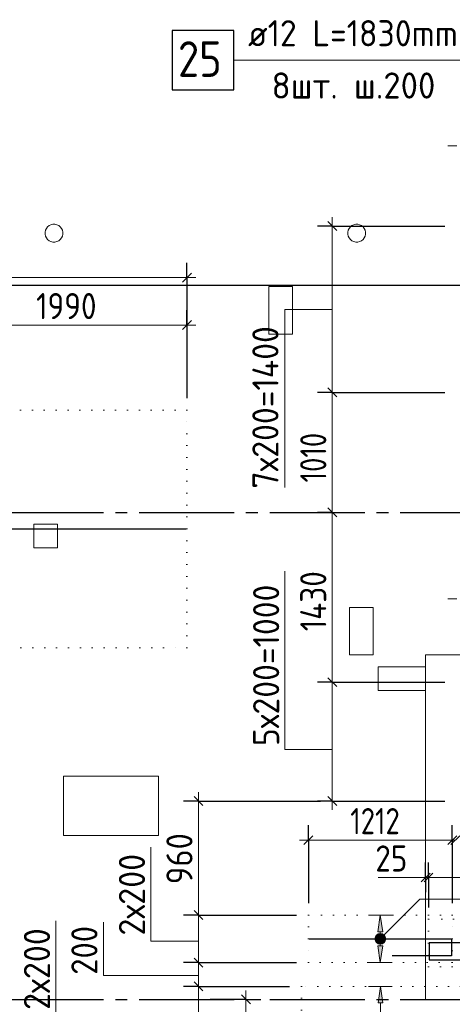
# Model space of a CAD drawing. Header units: millimetres. Extents: x 0 to 59400, y 0 to 42000.
# Tile 14 of 28: x 20394 to 24038, y 28741 to 37029. Entities that reach past the tile are written whole.
import ezdxf

# ---------------------------------------------------------------- set-up
doc = ezdxf.new("R2010")
doc.units = ezdxf.units.MM
doc.linetypes.add('______5', pattern=[1100, 800, -100, 100, -100])
doc.linetypes.add('______9', pattern=[100, 0, -100])
for name, color, linetype, lineweight in [('Standard', 7, 'Continuous', 25), ('ДОП Верх по Х', 7, 'Continuous', 18), ('ЖБ Перекрытие верхний уровень_1', 7, 'Continuous', 18), ('ЖБ Перекрытие нижний уровень с отделкой', 7, 'Continuous', 13), ('Позиционная метка номер позиции', 7, 'Continuous', 13), ('Примечания', 7, 'Continuous', 13), ('Размерная линия_ общее', 7, 'Continuous', 13)]:
    doc.layers.add(name, color=color, linetype=linetype, lineweight=lineweight)
doc.layers.add('Оси', color=7, linetype='______5', lineweight=13, true_color=0x656565)
doc.styles.add('ISOCPEUR', font='txt')

msp = doc.modelspace()

# ---------------------------------------------------------------- hatches: boundary and pattern name
at = {"layer": 'ДОП Верх по Х', "linetype": 'Continuous', "lineweight": 13, "transparency": 33554687}
for points in [[(23451.7, 29352), (23431.7, 29492), (23411.7, 29352)], [(23452.7, 28752), (23432.7, 28892), (23412.7, 28752)]]:
    msp.add_hatch(color=7, dxfattribs=at).paths.add_polyline_path(points)
msp.add_hatch(color=7, dxfattribs=at).paths.add_polyline_path([(23451.7, 29232), (23431.7, 29092), (23411.7, 29232)], flags=16)
at = {"layer": 'Позиционная метка номер позиции', "linetype": 'Continuous', "lineweight": 13, "transparency": 33554687}
for points in [[(23388.5, 29303.5), (23463.5, 29260.2), (23399.9, 29323.8)], [(23388.5, 29280.5), (23443.2, 29248.7), (23388.5, 29303.5)], [(23388.5, 29303.5), (23443.2, 29248.7), (23463.5, 29260.2)], [(23420.3, 29248.7), (23388.5, 29280.5), (23399.9, 29260.2)], [(23388.5, 29280.5), (23420.3, 29248.7), (23443.2, 29248.7)], [(23399.9, 29323.8), (23475, 29280.5), (23420.3, 29335.3)], [(23399.9, 29323.8), (23463.5, 29260.2), (23475, 29280.5)], [(23420.3, 29335.3), (23475, 29280.5), (23475, 29303.5)], [(23420.3, 29335.3), (23475, 29303.5), (23443.2, 29335.3)], [(23443.2, 29335.3), (23475, 29303.5), (23463.5, 29323.8)]]:
    msp.add_hatch(color=7, dxfattribs=at).paths.add_polyline_path(points)

# ---------------------------------------------------------------- linework, layer by layer
at = {"layer": 'Standard', "color": 254, "linetype": 'Continuous', "lineweight": 25, "true_color": 0xc4c4ff, "transparency": 33554687}
msp.add_lwpolyline([(6737.7, 19786), (54971.6, 19786), (54971.6, 34792), (6737.7, 34792), (6737.7, 19786)], dxfattribs=at)
at = {"layer": 'ДОП Верх по Х', "color": 7, "linetype": 'Continuous', "lineweight": 25, "transparency": 33554687}
msp.add_line((17909.7, 32742), (21795.7, 32742), dxfattribs=at)
at = {"layer": 'ДОП Верх по Х', "color": 251, "linetype": 'Continuous', "lineweight": 13, "true_color": 0x494949, "transparency": 33554687}
for p, q in [((23431.7, 29492), (23331.7, 29492)), ((23431.7, 29492), (23411.7, 29352)), ((23451.7, 29352), (23431.7, 29492)), ((23431.7, 29492), (23531.7, 29492)), ((23431.7, 29492), (23431.7, 29492)), ((23411.7, 29352), (23451.7, 29352)), ((23431.7, 29232), (23431.7, 29352)), ((23431.7, 29092), (23411.7, 29232)), ((23411.7, 29232), (23451.7, 29232)), ((23451.7, 29232), (23431.7, 29092)), ((23431.7, 29092), (23331.7, 29092)), ((23431.7, 29092), (23531.7, 29092)), ((23431.7, 29092), (23431.7, 29092)), ((23432.7, 28892), (23332.7, 28892)), ((23432.7, 28892), (23412.7, 28752)), ((23452.7, 28752), (23432.7, 28892)), ((23432.7, 28892), (23532.7, 28892)), ((23432.7, 28892), (23432.7, 28892)), ((23412.7, 28752), (23452.7, 28752)), ((23432.7, 28632), (23432.7, 28752))]:
    msp.add_line(p, q, dxfattribs=at)
at = {"layer": 'ДОП Верх по Х', "color": 7, "linetype": 'Continuous', "lineweight": 25, "transparency": 33554687}
for points in [[(21677.4, 36438), (22197.4, 36438), (22197.4, 36938), (21677.4, 36938), (21677.4, 36438)], [(22831.7, 29292), (24031.7, 29292), (24031.7, 29150), (23531.7, 29150)], [(25043.7, 29257), (23843.7, 29257), (23843.7, 29115), (24343.7, 29115)]]:
    msp.add_lwpolyline(points, dxfattribs=at)
at = {"layer": 'ЖБ Перекрытие верхний уровень_1', "color": 7, "linetype": 'Continuous', "lineweight": 18, "transparency": 33554687}
for p, q in [((20611.6, 35256.9), (20607.9, 35240.4)), ((20607.9, 35240.4), (20607.9, 35223.6)), ((20619, 35272.1), (20611.6, 35256.9)), ((20629.5, 35285.3), (20619, 35272.1)), ((20642.7, 35295.8), (20629.5, 35285.3)), ((20657.9, 35303.1), (20642.7, 35295.8)), ((20674.3, 35306.8), (20657.9, 35303.1)), ((20691.2, 35306.8), (20674.3, 35306.8)), ((20707.6, 35303.1), (20691.2, 35306.8)), ((20722.8, 35295.8), (20707.6, 35303.1)), ((20736, 35285.3), (20722.8, 35295.8)), ((20746.5, 35272.1), (20736, 35285.3)), ((20753.8, 35256.9), (20746.5, 35272.1)), ((20757.6, 35240.4), (20753.8, 35256.9)), ((20757.6, 35223.6), (20757.6, 35240.4)), ((23161.6, 35256.9), (23157.9, 35240.4)), ((23157.9, 35240.4), (23157.9, 35223.6)), ((23169, 35272.1), (23161.6, 35256.9)), ((23179.5, 35285.3), (23169, 35272.1)), ((23192.7, 35295.8), (23179.5, 35285.3)), ((23207.9, 35303.1), (23192.7, 35295.8)), ((23224.3, 35306.8), (23207.9, 35303.1)), ((23241.2, 35306.8), (23224.3, 35306.8)), ((23257.6, 35303.1), (23241.2, 35306.8)), ((23272.8, 35295.8), (23257.6, 35303.1)), ((23286, 35285.3), (23272.8, 35295.8)), ((23296.5, 35272.1), (23286, 35285.3)), ((23303.8, 35256.9), (23296.5, 35272.1)), ((23307.6, 35240.4), (23303.8, 35256.9)), ((23307.6, 35223.6), (23307.6, 35240.4)), ((20607.9, 35223.6), (20611.6, 35207.1)), ((20611.6, 35207.1), (20619, 35191.9)), ((20619, 35191.9), (20629.5, 35178.7)), ((20629.5, 35178.7), (20642.7, 35168.2)), ((20642.7, 35168.2), (20657.9, 35160.9)), ((20657.9, 35160.9), (20674.3, 35157.2)), ((20674.3, 35157.2), (20691.2, 35157.2)), ((20691.2, 35157.2), (20707.6, 35160.9)), ((20707.6, 35160.9), (20722.8, 35168.2)), ((20722.8, 35168.2), (20736, 35178.7)), ((20736, 35178.7), (20746.5, 35191.9)), ((20746.5, 35191.9), (20753.8, 35207.1)), ((20753.8, 35207.1), (20757.6, 35223.6)), ((23157.9, 35223.6), (23161.6, 35207.1)), ((23161.6, 35207.1), (23169, 35191.9)), ((23169, 35191.9), (23179.5, 35178.7)), ((23179.5, 35178.7), (23192.7, 35168.2)), ((23192.7, 35168.2), (23207.9, 35160.9)), ((23207.9, 35160.9), (23224.3, 35157.2)), ((23224.3, 35157.2), (23241.2, 35157.2)), ((23241.2, 35157.2), (23257.6, 35160.9)), ((23257.6, 35160.9), (23272.8, 35168.2)), ((23272.8, 35168.2), (23286, 35178.7)), ((23286, 35178.7), (23296.5, 35191.9)), ((23296.5, 35191.9), (23303.8, 35207.1)), ((23303.8, 35207.1), (23307.6, 35223.6)), ((22692.7, 34782), (22492.7, 34782)), ((22492.7, 34782), (22492.7, 34382)), ((22692.7, 34382), (22692.7, 34782)), ((22492.7, 34382), (22692.7, 34382)), ((20712.7, 32782), (20512.7, 32782)), ((20512.7, 32782), (20512.7, 32582)), ((20712.7, 32582), (20712.7, 32782)), ((20512.7, 32582), (20712.7, 32582)), ((23372.7, 32082), (23172.7, 32082)), ((23172.7, 32082), (23172.7, 31682)), ((23372.7, 31682), (23372.7, 32082)), ((23172.7, 31682), (23372.7, 31682)), ((23812.7, 31582), (23412.7, 31582)), ((23412.7, 31582), (23412.7, 31382)), ((23812.7, 31382), (23812.7, 31582)), ((23412.7, 31382), (23812.7, 31382)), ((21562.7, 30662), (20762.7, 30662)), ((20762.7, 30662), (20762.7, 30162)), ((21562.7, 30162), (21562.7, 30662)), ((20762.7, 30162), (21562.7, 30162))]:
    msp.add_line(p, q, dxfattribs=at)
at = {"layer": 'ЖБ Перекрытие нижний уровень с отделкой', "color": 7, "linetype": 'Continuous', "lineweight": 13, "transparency": 33554687}
for p, q in [((23812.7, 31682), (23812.7, 28782)), ((25312.7, 31682), (23812.7, 31682)), ((23812.7, 28782), (25312.7, 28782))]:
    msp.add_line(p, q, dxfattribs=at)
at = {"layer": 'Оси', "color": 8, "linetype": '______5', "lineweight": -3, "transparency": 33554687}
for p, q in [((3800, 32882), (27445.3, 32882)), ((3800, 28782), (38610, 28782))]:
    msp.add_line(p, q, dxfattribs=at)
at = {"layer": 'Позиционная метка номер позиции', "color": 251, "linetype": 'Continuous', "lineweight": 13, "true_color": 0x656565, "transparency": 33554687}
msp.add_line((23412.7, 29808.5), (23812.7, 29808.5), dxfattribs=at)
at = {"layer": 'Позиционная метка номер позиции', "color": 7, "linetype": 'Continuous', "lineweight": 13, "transparency": 33554687}
for p, q in [((23399.9, 29323.8), (23399.9, 29323.8)), ((23399.9, 29260.2), (23399.9, 29260.2)), ((23463.5, 29323.8), (23463.5, 29323.8)), ((23463.5, 29260.2), (23463.5, 29260.2))]:
    msp.add_line(p, q, dxfattribs=at)
for points in [[(24681.7, 34692), (24348.4, 35025.3), (24348.4, 36688), (22197.4, 36688)], [(23431.7, 29292), (23765.1, 29625.3), (25976.1, 29625.3)]]:
    msp.add_lwpolyline(points, dxfattribs=at)
at = {"layer": 'Позиционная метка номер позиции', "color": 251, "linetype": 'Continuous', "lineweight": 13, "true_color": 0x656565, "transparency": 33554687}
for points in [[(23026.9, 34591), (22626.9, 34591), (22626.9, 33091)], [(23026.9, 30885.7), (22626.9, 30885.7), (22626.9, 32385.7)], [(21900, 29273.1), (21500, 29273.1), (21500, 30063.1)], [(21900, 28653.1), (20700, 28653.1), (20700, 29443.1)], [(21900, 28983.1), (21100, 28983.1), (21100, 29433.1)]]:
    msp.add_lwpolyline(points, dxfattribs=at)
at = {"layer": 'Позиционная метка номер позиции', "color": 7, "linetype": 'Continuous', "lineweight": 13, "transparency": 33554687}
msp.add_circle((23431.7, 29292), 45, dxfattribs=at)
at = {"layer": 'Примечания', "color": 7, "linetype": '______9', "lineweight": 13, "transparency": 33554687}
for p, q in [((21802.7, 33742), (17902.7, 33742)), ((21802.7, 31742), (21802.7, 33742)), ((17902.7, 31742), (21802.7, 31742)), ((22825.7, 29492), (22825.7, 29092)), ((24037.7, 29492), (22825.7, 29492)), ((23837.7, 29457), (23837.7, 29057)), ((25049.7, 29457), (23837.7, 29457)), ((24037.7, 29092), (24037.7, 29492)), ((22825.7, 29092), (24037.7, 29092)), ((23837.7, 29057), (25049.7, 29057)), ((22767.7, 28892), (22767.7, 28492)), ((25107.7, 28892), (22767.7, 28892))]:
    msp.add_line(p, q, dxfattribs=at)
at = {"layer": 'Размерная линия_ общее', "color": 251, "linetype": 'Continuous', "lineweight": 13, "true_color": 0x656565, "transparency": 33554687}
for p, q in [((24075.7, 35967.9), (24000.7, 35967.9)), ((23026.9, 35292), (23026.9, 35367)), ((23026.9, 35292), (23026.9, 33892)), ((17902.7, 34858.3), (21802.7, 34858.3)), ((21802.7, 34858.3), (21877.7, 34858.3)), ((21802.7, 34458.3), (19812.7, 34458.3)), ((21802.7, 34458.3), (21877.7, 34458.3)), ((23026.9, 32882), (23026.9, 31452.5)), ((24075.7, 32155.4), (24000.7, 32155.4)), ((23026.9, 31452.5), (23026.9, 30452)), ((21900, 30452), (21900, 30527)), ((23026.9, 30452), (23026.9, 30377)), ((22825.7, 30122.8), (22750.7, 30122.8)), ((22825.7, 30122.8), (24037.7, 30122.8)), ((24037.7, 30122.8), (24062.7, 30122.8)), ((23812.7, 29808.5), (23737.7, 29808.5)), ((23812.7, 29808.5), (23837.7, 29808.5)), ((23837.7, 29808.5), (25049.7, 29808.5)), ((21900, 29492), (21900, 29092)), ((21900, 29092), (21900, 28892)), ((21900, 28892), (21900, 28492)), ((22300, 28782), (22300, 28857)), ((22300, 28492), (22300, 28782))]:
    msp.add_line(p, q, dxfattribs=at)
at = {"layer": 'Размерная линия_ общее', "color": 251, "linetype": 'Continuous', "lineweight": 25, "true_color": 0x656565, "transparency": 33554687}
for p, q in [((22989.4, 35329.5), (23064.4, 35254.5)), ((21765.2, 34820.8), (21840.2, 34895.8)), ((21840.2, 34495.8), (21765.2, 34420.8)), ((22989.4, 33929.5), (23064.4, 33854.5)), ((22989.4, 32919.5), (23064.4, 32844.5)), ((22989.4, 31490), (23064.4, 31415)), ((21862.5, 30489.5), (21937.5, 30414.5)), ((22989.4, 30489.5), (23064.4, 30414.5)), ((22788.2, 30085.3), (22863.2, 30160.3)), ((24000.2, 30085.3), (24075.2, 30160.3)), ((24025.2, 30085.3), (24100.2, 30160.3)), ((23775.2, 29771), (23850.2, 29846)), ((23800.2, 29771), (23875.2, 29846)), ((21862.5, 29529.5), (21937.5, 29454.5)), ((21862.5, 29129.5), (21937.5, 29054.5)), ((21862.5, 28929.5), (21937.5, 28854.5)), ((22337.5, 28744.5), (22262.5, 28819.5))]:
    msp.add_line(p, q, dxfattribs=at)
at = {"layer": 'Размерная линия_ общее', "color": 251, "linetype": 'Continuous', "lineweight": -3, "true_color": 0x656565, "transparency": 33554687}
for p, q in [((23026.9, 35292), (22901.9, 35292)), ((23026.9, 35292), (23151.9, 35292)), ((23026.9, 35292), (23975.7, 35292)), ((21802.7, 34858.3), (21802.7, 34983.3)), ((21802.7, 34858.3), (21802.7, 34733.3)), ((21802.7, 34858.3), (21802.7, 33842)), ((21802.7, 34458.3), (21802.7, 34583.3)), ((21802.7, 34458.3), (21802.7, 34333.3)), ((21802.7, 34458.3), (21802.7, 33842)), ((23026.9, 33892), (22901.9, 33892)), ((23026.9, 33892), (23151.9, 33892)), ((23026.9, 33892), (23975.7, 33892)), ((23026.9, 32882), (22901.9, 32882)), ((23026.9, 32882), (23151.9, 32882)), ((23026.9, 32882), (23026.9, 32882)), ((23026.9, 31452.5), (22901.9, 31452.5)), ((23026.9, 31452.5), (23151.9, 31452.5)), ((23026.9, 31452.5), (23975.7, 31452.5)), ((21900, 30452), (21775, 30452)), ((21900, 30452), (22025, 30452)), ((21900, 30452), (22926.9, 30452)), ((23026.9, 30452), (22901.9, 30452)), ((23026.9, 30452), (23151.9, 30452)), ((23026.9, 30452), (23975.7, 30452)), ((22825.7, 30122.8), (22825.7, 30247.8)), ((24037.7, 30122.8), (24037.7, 30247.8)), ((22825.7, 30122.8), (22825.7, 29997.8)), ((22825.7, 30122.8), (22825.7, 29592)), ((24037.7, 30122.8), (24037.7, 29997.8)), ((24037.7, 30122.8), (24037.7, 29592)), ((23812.7, 29808.5), (23812.7, 29933.5)), ((23837.7, 29808.5), (23837.7, 29933.5)), ((23812.7, 29808.5), (23812.7, 29683.5)), ((23812.7, 29808.5), (23812.7, 29808.5)), ((23837.7, 29808.5), (23837.7, 29683.5)), ((23837.7, 29808.5), (23837.7, 29557)), ((21900, 29492), (21775, 29492)), ((21900, 29492), (22025, 29492)), ((21900, 29492), (22725.7, 29492)), ((21900, 29092), (21775, 29092)), ((21900, 29092), (22025, 29092)), ((21900, 29092), (22725.7, 29092)), ((21900, 28892), (21775, 28892)), ((21900, 28892), (22025, 28892)), ((21900, 28892), (22667.7, 28892)), ((22300, 28782), (22000, 28782)), ((22300, 28782), (22175, 28782)), ((22300, 28782), (22425, 28782))]:
    msp.add_line(p, q, dxfattribs=at)
at = {"layer": 'Размерная линия_ общее', "color": 251, "linetype": 'Continuous', "lineweight": 13, "true_color": 0x656565, "transparency": 33554687}
for points in [[(23026.9, 33892), (23026.9, 33075.8), (23026.9, 33075.8), (23026.9, 32882)], [(21900, 30452), (21900, 29654.5), (21900, 29654.5), (21900, 29492)]]:
    msp.add_lwpolyline(points, dxfattribs=at)

# ---------------------------------------------------------------- texts
at = {"layer": 'ДОП Верх по Х', "color": 7, "linetype": 'Continuous', "lineweight": 13, "transparency": 33554687, "attachment_point": 7, "style": 'ISOCPEUR'}
for s, insert, char_height, width in [('\\W0.94;ø12 L=1830mm ', (22317.4, 36805.3), 220, 2104.37), ('\\W0.87;25', (21727.4, 36548), 300, 550.819), ('\\W0.97;8шт. ш.200 ', (22515.4, 36365.3), 220, 1712.331)]:
    msp.add_mtext(s, dxfattribs=dict(at, insert=insert, char_height=char_height, width=width))
at = {"layer": 'Размерная линия_ общее', "color": 251, "linetype": 'Continuous', "lineweight": 25, "true_color": 0x656565, "transparency": 33554687, "char_height": 220, "attachment_point": 7, "style": 'ISOCPEUR'}
for s, insert, width in [('\\W0.87;1990', (20532.7, 34508.3), 666.903), ('\\W0.80;1212', (23178.7, 30172.8), 615.719), ('\\W0.87;25', (23389.2, 29858.5), 403.94)]:
    msp.add_mtext(s, dxfattribs=dict(at, insert=insert, width=width))
at = {"layer": 'Размерная линия_ общее', "color": 251, "linetype": 'Continuous', "lineweight": 25, "true_color": 0x656565, "transparency": 33554687, "char_height": 220, "attachment_point": 7, "rotation": 90, "style": 'ISOCPEUR'}
for s, insert, width in [('\\W0.94;7х200=1400', (22573.9, 33082), 1620.837), ('\\W0.80;1010', (22976.9, 33134), 615.711), ('\\W0.94;5х200=1000', (22580.1, 30914.3), 1598.71), ('\\W0.87;1430', (22976.9, 31881.3), 689.417), ('\\W0.91;960', (21850, 29752), 561.996), ('\\W0.95;2х200', (21449.9, 29318.9), 873.356), ('\\W0.95;2х200', (20650, 28693.1), 873.356), ('\\W0.91;200', (21049.5, 28989.4), 561.981)]:
    msp.add_mtext(s, dxfattribs=dict(at, insert=insert, width=width))

doc.saveas('drawing.dxf')
